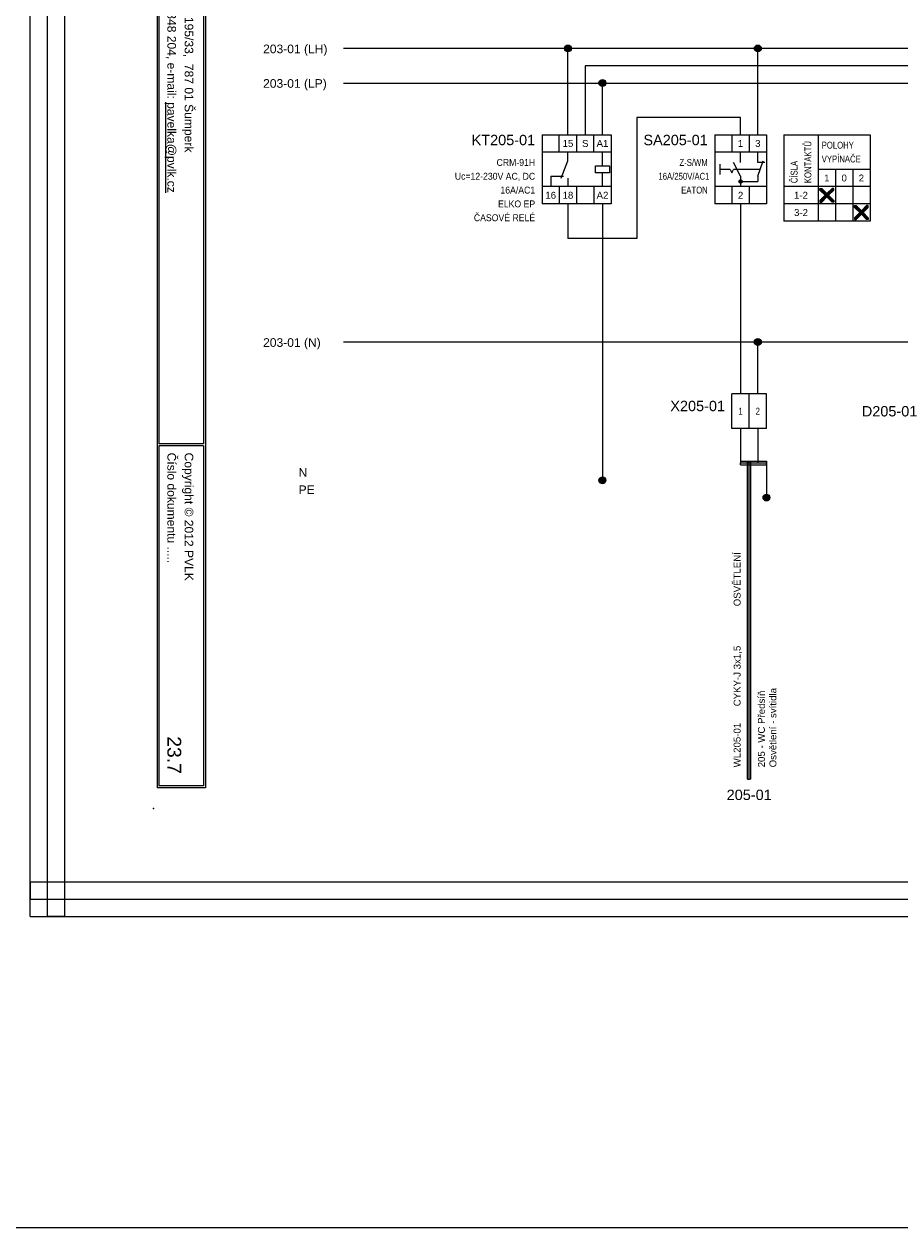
# Model space of a CAD drawing. Extents: x -9495 to -1492, y 3269 to 3834.
# Tile 18 of 44: x -6300 to -6046, y 3269 to 3617. Entities that reach past the tile are written whole.
import ezdxf
from ezdxf.enums import TextEntityAlignment as Align

# ---------------------------------------------------------------- set-up
doc = ezdxf.new("R2010")
doc.units = 0
doc.header["$MEASUREMENT"] = 0
for name, color, linetype in [('1-KRESBA', 7, 'Continuous'), ('__Bílá', 7, 'Continuous'), ('__Rudá 010', 10, 'Continuous'), ('__Svmodrá', 4, 'Continuous'), ('__Vínová 220', 220, 'Continuous'), ('__Zelená', 3, 'Continuous'), ('__Černá 250', 7, 'Continuous')]:
    doc.layers.add(name, color=color, linetype=linetype)
doc.styles.add('Arial', font='arial.ttf')
doc.styles.add('GENERATED_STYLE_1', font='arial.ttf')

# ---------------------------------------------------------------- blocks, each defined once
blk = doc.blocks.new('BLK_Razítko_malé_pro_rozváděče')
at = {"layer": '__Bílá'}
for p, q in [((15, -1), (15, -20)), ((15, -1), (294, -1)), ((15.5, -1.5), (15.5, -19.5)), ((15.5, -1.5), (184.5, -1.5)), ((184.5, -1.5), (184.5, -19.5)), ((185, -1.5), (185, -19.5)), ((185, -1.5), (293.5, -1.5)), ((293.5, -19.5), (293.5, -1.5)), ((294, -20), (294, -1)), ((15, -20), (294, -20)), ((15.5, -19.5), (184.5, -19.5)), ((185, -19.5), (293.5, -19.5)), ((15, -405), (15, -419)), ((15, -405), (294, -405)), ((15.5, -405.5), (15.5, -418.5)), ((15.5, -405.5), (194.5, -405.5)), ((194.5, -405.5), (194.5, -418.5)), ((195, -405.5), (195, -418.5)), ((195, -405.5), (293.5, -405.5)), ((293.5, -405.5), (293.5, -418.5)), ((294, -405), (294, -419)), ((15, -419), (294, -419)), ((15.5, -418.5), (194.5, -418.5)), ((195, -418.5), (293.5, -418.5))]:
    blk.add_line(p, q, dxfattribs=at)
for p in [(0, 0), (300, 0), (0, -420), (300, -420)]:
    blk.add_point(p, dxfattribs=at)
at = {"layer": '__Bílá', "style": 'Arial'}
for s, height, p in [('-', 3, (38, -7)), ('Dokument', 2.5, (187, -7)), ('-', 3, (210.5, -7)), ('SO/PS', 2.5, (17.5, -12)), ('Vypracoval', 2.5, (187, -12)), ('-', 3, (38, -12)), ('-', 3, (210.5, -12)), ('Investor', 2.5, (17.5, -17)), ('-', 3, (38, -17)), ('Datum', 2.5, (187, -17)), ('-', 3, (210.5, -17)), ('PVLK PROJECT s.r.o. , Langrova 195/33,  787 01 Šumperk', 2.5, (17.5, -411)), ('Copyright © 2012 PVLK', 2.5, (197, -411)), ('Telefon: 773 836 685, mobil: 777 848 204, e-mail: %%Upavelka@pvlk.cz', 2.5, (17.5, -416)), ('Číslo dokumentu .....', 2.5, (197, -416))]:
    blk.add_text(s, height=height, dxfattribs=at).set_placement(p)
at = {"layer": '__Vínová 220', "char_height": 2.5, "attachment_point": 7, "style": 'Arial'}
for s, insert in [('715 0908', (17.5, -7)), ('Rozšíření výrobního areálu firmy PLASTKON PRODUCT, S.R.O.', (42.5, -7.75)), ('R2 – Hlavní rozváděč 2NP', (215, -7.75)), ('SO 02 - Novostavba skladovací haly s administrativní budovou', (42.5, -12.75)), ('Miroslav Pavelka', (215, -12.75)), ('Plastkon product, s.r.o., Hlavní 147, Mikulovice 790 84', (42.5, -17.75)), ('06/2016', (215, -17.75))]:
    blk.add_mtext(s, dxfattribs=dict(at, insert=insert))
at = {"layer": '__Vínová 220', "style": 'Arial'}
blk.add_attdef('ČÍSLO', text='', height=4, dxfattribs=at).set_placement((290, -416), align=Align.RIGHT)
blk = doc.blocks.new('CRM-91H')
for p, q in [((-4.26, 10.79), (-4.26, -9.21)), ((-4.26, 10.79), (15.74, 10.79)), ((0.74, 5.79), (0.74, 10.79)), ((5.74, 10.79), (5.74, 5.79)), ((10.74, 5.79), (10.74, 10.79)), ((15.74, 10.79), (15.74, -9.21)), ((15.74, 5.79), (-4.26, 5.79)), ((3.24, 3.29), (3.24, 5.79)), ((13.24, 1.79), (13.24, 5.79)), ((1.24, -1.71), (3.24, 3.29)), ((11.24, -0.21), (11.24, 1.79)), ((11.24, 1.79), (15.24, 1.79)), ((15.24, 1.79), (15.24, -0.21)), ((-1.76, -1.21), (-1.76, -4.21)), ((-1.76, -1.21), (1.92, -1.21)), ((3.24, -1.71), (3.24, -4.21)), ((15.24, -0.21), (11.24, -0.21)), ((13.24, -4.21), (13.24, -0.21)), ((15.74, -4.21), (-4.26, -4.21)), ((0.74, -4.21), (0.74, -9.21)), ((5.74, -4.21), (5.74, -9.21)), ((10.74, -4.21), (10.74, -9.21)), ((15.74, -9.21), (-4.26, -9.21))]:
    blk.add_line(p, q)
at = {"style": 'Arial'}
for s, p in [('15', (3.24, 7.29)), ('S', (8.24, 7.29)), ('A1', (13.24, 7.29)), ('16', (-1.76, -7.71)), ('18', (3.24, -7.71)), ('A2', (13.24, -7.71))]:
    blk.add_text(s, height=2, dxfattribs=at).set_placement(p, align=Align.CENTER)
blk.add_attdef('POPIS', text='', height=3, dxfattribs=at).set_placement((-6.26, 7.79), align=Align.RIGHT)
at = {"style": 'Arial', "width": 0.9}
for tag, p in [('TYP', (-6.26, 1.79)), ('CÍVKA', (-6.26, -2.21)), ('PROUD', (-6.26, -6.21)), ('DOPLŇ1', (-6.26, -10.21)), ('DOPLŇ2', (-6.26, -14.21))]:
    blk.add_attdef(tag, text='', height=2, dxfattribs=at).set_placement(p, align=Align.RIGHT)
blk = doc.blocks.new('V0085A01')
h = blk.add_hatch(color=256)
edge = h.paths.add_edge_path()
edge.add_arc((0, 0), 1, 0, 360)
blk.add_circle((0, 0), 1)
blk = doc.blocks.new('V0109A02')
for p, q in [((0, 0), (0, 10)), ((5, 10), (0, 10)), ((5, 0), (5, 10)), ((10, 10), (5, 10)), ((10, 0), (10, 10)), ((5, 0), (0, 0)), ((10, 0), (5, 0))]:
    blk.add_line(p, q)
at = {"style": 'Arial'}
blk.add_attdef('POPIS', text='', height=3, dxfattribs=at).set_placement((-2, 5), align=Align.RIGHT)
at = {"style": 'Arial', "width": 0.8}
for tag, p in [('S1', (2.5, 5)), ('S2', (7.5, 5))]:
    blk.add_attdef(tag, text='', height=2, dxfattribs=at).set_placement(p, align=Align.MIDDLE)
blk = doc.blocks.new('L0001A01')
h = blk.add_hatch(color=256)
edge = h.paths.add_edge_path()
edge.add_arc((0, 0), 1, 0, 360)
blk.add_circle((0, 0), 1)
blk = doc.blocks.new('V0109A03')
for p, q in [((5, 10), (0, 10)), ((0, 0), (0, 10)), ((10, 10), (5, 10)), ((5, 0), (5, 10)), ((15, 10), (10, 10)), ((10, 0), (10, 10)), ((15, 0), (15, 10)), ((5, 0), (0, 0)), ((10, 0), (5, 0)), ((15, 0), (10, 0))]:
    blk.add_line(p, q)
at = {"style": 'Arial'}
blk.add_attdef('POPIS', text='', height=3, dxfattribs=at).set_placement((-2, 5), align=Align.RIGHT)
at = {"style": 'Arial', "width": 0.8}
for tag, p in [('S1', (2.5, 5)), ('S2', (7.5, 5)), ('S3', (12.5, 5))]:
    blk.add_attdef(tag, text='', height=2, dxfattribs=at).set_placement(p, align=Align.MIDDLE)
blk = doc.blocks.new('feva2774')
h = blk.add_hatch(color=256)
h.paths.add_polyline_path([(5, -3), (5, -3.5), (5.5, -3.5, 0.414214)])
h.paths.add_polyline_path([(5, -3.5), (5, -4, 0.414214), (5.5, -3.5)])
h.paths.add_polyline_path([(5, -4), (5, -3, 0.414214), (4.5, -3.5, 0.414214)])
for points in [[(30, -7), (28.5, -5.5), (28, -5.5), (28, -6), (29.5, -7.5), (28, -9), (28, -9.5), (28.5, -9.5), (30, -8), (31.5, -9.5), (32, -9.5), (32, -9), (30.5, -7.5), (32, -6), (32, -5.5), (31.5, -5.5)], [(40, -12), (38.5, -10.5), (38, -10.5), (38, -11), (39.5, -12.5), (38, -14), (38, -14.5), (38.5, -14.5), (40, -13), (41.5, -14.5), (42, -14.5), (42, -14), (40.5, -12.5), (42, -11), (42, -10.5), (41.5, -10.5)]]:
    blk.add_hatch(color=256).paths.add_polyline_path(points)
for p, q in [((-2.5, 10), (-2.5, -10)), ((-2.5, 10), (12.5, 10)), ((2.5, 10), (2.5, 5)), ((7.5, 10), (7.5, 5)), ((12.5, 10), (12.5, -10)), ((17.5, 10), (17.5, -15)), ((17.5, 10), (42.5, 10)), ((27.5, 10), (27.5, -15)), ((42.5, 10), (42.5, -15)), ((12.5, 5), (-2.5, 5)), ((5, 2), (5, 5)), ((10, 2), (10, 5)), ((-1, 1.5), (-1, -1.5)), ((2, 0), (-1, 0)), ((2, 0), (2.5, -1)), ((2.5, -1), (3, 0)), ((5, -2), (3, 2)), ((10.67, 0), (3, 0)), ((10, -2), (11.5, 2.5)), ((12, 2), (10, 2)), ((42.5, 0), (27.5, 0)), ((32.5, 0), (32.5, -15)), ((37.5, 0), (37.5, -15)), ((5, -2), (5, -5)), ((10, -2), (10, -3.5)), ((12.5, -5), (-2.5, -5)), ((2.5, -5), (2.5, -10)), ((5, -3.5), (10, -3.5)), ((7.5, -5), (7.5, -10)), ((42.5, -5), (17.5, -5)), ((28, -6), (28, -5.5)), ((28, -5.5), (28.5, -5.5)), ((29.5, -7.5), (28, -6)), ((28.5, -5.5), (30, -7)), ((31.5, -5.5), (30, -7)), ((30.5, -7.5), (32, -6)), ((32, -5.5), (31.5, -5.5)), ((32, -6), (32, -5.5)), ((12.5, -10), (-2.5, -10)), ((42.5, -10), (17.5, -10)), ((29.5, -7.5), (28, -9)), ((28, -9), (28, -9.5)), ((28, -9.5), (28.5, -9.5)), ((28.5, -9.5), (30, -8)), ((31.5, -9.5), (30, -8)), ((30.5, -7.5), (32, -9)), ((32, -9.5), (31.5, -9.5)), ((32, -9), (32, -9.5)), ((38, -11), (38, -10.5)), ((38, -10.5), (38.5, -10.5)), ((39.5, -12.5), (38, -11)), ((39.5, -12.5), (38, -14)), ((38.5, -10.5), (40, -12)), ((38.5, -14.5), (40, -13)), ((41.5, -10.5), (40, -12)), ((41.5, -14.5), (40, -13)), ((40.5, -12.5), (42, -11)), ((40.5, -12.5), (42, -14)), ((42, -10.5), (41.5, -10.5)), ((42, -11), (42, -10.5)), ((42.5, -15), (17.5, -15)), ((38, -14), (38, -14.5)), ((38, -14.5), (38.5, -14.5)), ((42, -14.5), (41.5, -14.5)), ((42, -14), (42, -14.5))]:
    blk.add_line(p, q)
blk.add_circle((5, -3.5), 0.5)
at = {"style": 'Arial'}
for s, p in [('1', (5, 6.5)), ('3', (10, 6.5)), ('1', (30, -3.5)), ('0', (35, -3.5)), ('2', (40, -3.5)), ('2', (5, -8.5)), ('1-2', (22.5, -8.5)), ('3-2', (22.5, -13.5))]:
    blk.add_text(s, height=2, dxfattribs=at).set_placement(p, align=Align.CENTER)
at = {"style": 'Arial', "width": 0.8}
for s, p in [('KONTAKTŮ', (25.5, -4)), ('ČÍSLA', (21.5, -4))]:
    blk.add_text(s, height=2, rotation=90, dxfattribs=at).set_placement(p)
for s, p in [('POLOHY', (28.5, 6)), ('VYPÍNAČE', (28.5, 2))]:
    blk.add_text(s, height=2, dxfattribs=at).set_placement(p)
at = {"style": 'Arial'}
blk.add_attdef('POPIS', text='', height=3, dxfattribs=at).set_placement((-4.5, 7), align=Align.RIGHT)
at = {"style": 'Arial', "width": 0.8}
for tag, p in [('TYP', (-4.5, 1)), ('AC1(PROUD)', (-4, -3)), ('DOPLŇ1', (-4.5, -7))]:
    blk.add_attdef(tag, text='', height=2, dxfattribs=at).set_placement(p, align=Align.RIGHT)

msp = doc.modelspace()

# ---------------------------------------------------------------- linework, layer by layer
at = {"layer": '1-KRESBA'}
for p, q in [((-5932.5, 3610), (-6207.5, 3610)), ((-6142.5, 3585), (-6142.5, 3610)), ((-6087.5, 3585), (-6087.5, 3610)), ((-6027.5, 3605), (-6137.5, 3605)), ((-6137.5, 3605), (-6137.5, 3585)), ((-6207.5, 3600), (-5932.5, 3600)), ((-6132.5, 3585), (-6132.5, 3600)), ((-6092.5, 3590), (-6122.5, 3590)), ((-6122.5, 3590), (-6122.5, 3555)), ((-6092.5, 3585), (-6092.5, 3590)), ((-6142.5, 3565), (-6142.5, 3555)), ((-6132.5, 3565), (-6132.5, 3485)), ((-6092.5, 3565), (-6092.5, 3510)), ((-6122.5, 3555), (-6142.5, 3555)), ((-5932.5, 3525), (-6207.5, 3525)), ((-6087.5, 3510), (-6087.5, 3525)), ((-6092.5, 3500), (-6092.5, 3490)), ((-6087.5, 3500), (-6087.5, 3490)), ((-6092.5, 3490.5), (-6092.5, 3490)), ((-6092.5, 3490.5), (-6085, 3490.5)), ((-6092.5, 3489.5), (-6092.5, 3490)), ((-6092.5, 3490), (-6085, 3490)), ((-6092.5, 3489.5), (-6085, 3489.5)), ((-6090.5, 3398.43), (-6090.5, 3490.39)), ((-6090.5, 3490.39), (-6090, 3490.39)), ((-6090, 3398.43), (-6090, 3490.39)), ((-6089.5, 3490.39), (-6090, 3490.39)), ((-6089.5, 3398.43), (-6089.5, 3490.39)), ((-6085, 3490.5), (-6085, 3490)), ((-6085, 3489.5), (-6085, 3490)), ((-6085, 3490), (-6085, 3480)), ((-6090.5, 3398.43), (-6090, 3398.43)), ((-6089.5, 3398.43), (-6090, 3398.43))]:
    msp.add_line(p, q, dxfattribs=at)
at = {"layer": '1-KRESBA', "color": 3}
msp.add_lwpolyline([(-9494.98, 3833.62), (-1491.97, 3833.62), (-1491.97, 3268.56), (-9494.98, 3268.56)], close=True, dxfattribs=at)
at = {"layer": '__Vínová 220', "lineweight": 0}
for p, q in [((-6298.21, 3358.74), (-6298.21, 3724.82)), ((-6293.21, 3358.74), (-6293.21, 3724.82)), ((-6288.21, 3358.74), (-6288.21, 3724.82)), ((-6298.21, 3368.74), (-6298.21, 3363.74)), ((-6298.21, 3368.74), (-5801.8, 3368.74)), ((-6298.21, 3358.74), (-6298.21, 3363.74)), ((-6298.21, 3363.74), (-5801.8, 3363.74)), ((-6298.21, 3358.74), (-5801.8, 3358.74)), ((-6298.21, 3358.74), (-6293.21, 3358.74)), ((-6288.21, 3358.74), (-6293.21, 3358.74))]:
    msp.add_line(p, q, dxfattribs=at)

# ---------------------------------------------------------------- block references
at = {"color": 250, "linetype": 'Continuous'}
for p in [(-6132.5, 3485), (-6085, 3480)]:
    msp.add_blockref('V0085A01', p, dxfattribs=at)
at = {"layer": '1-KRESBA', "rotation": 270}
msp.add_blockref('BLK_Razítko_malé_pro_rozváděče', (-5842.5, 3690), dxfattribs=at).add_auto_attribs({'ČÍSLO': '23.7'})
at = {"layer": '1-KRESBA', "color": 250, "linetype": 'Continuous'}
for p in [(-6142.5, 3610), (-6087.5, 3610), (-6132.5, 3600), (-6087.5, 3525)]:
    msp.add_blockref('L0001A01', p, dxfattribs=at)
at = {"layer": '1-KRESBA'}
msp.add_blockref('CRM-91H', (-6145.73, 3574.21), dxfattribs=at).add_auto_attribs({'POPIS': 'KT205-01', 'TYP': 'CRM-91H', 'CÍVKA': 'Uc=12-230V AC, DC', 'PROUD': '16A/AC1', 'DOPLŇ1': 'ELKO EP', 'DOPLŇ2': 'ČASOVÉ RELÉ'})
at = {"layer": '__Černá 250'}
for name, p, values in [('feva2774', (-6097.5, 3575), {'POPIS': 'SA205-01', 'TYP': 'Z-S/WM', 'AC1(PROUD)': '16A/250V/AC1', 'DOPLŇ1': 'EATON'}), ('V0109A02', (-6095, 3500), {'POPIS': 'X205-01', 'S1': '1', 'S2': '2'})]:
    msp.add_blockref(name, p, dxfattribs=at).add_auto_attribs(values)
ref = msp.add_blockref('V0109A03', (-6040, 3500), dxfattribs=at)
ref.add_attrib('POPIS', 'D205-01', dxfattribs={"layer": '0', "height": 3, "style": 'Arial'}).set_placement((-6041.31, 3503.48), align=Align.RIGHT)
ref.add_attrib('S1', '1', dxfattribs={"layer": '0', "height": 2, "style": 'Arial', "width": 0.8}).set_placement((-6037.5, 3505), align=Align.MIDDLE)
ref.add_attrib('S2', '2', dxfattribs={"layer": '0', "height": 2, "style": 'Arial', "width": 0.8}).set_placement((-6032.5, 3505), align=Align.MIDDLE)
ref.add_attrib('S3', '3', dxfattribs={"layer": '0', "height": 2, "style": 'Arial', "width": 0.8}).set_placement((-6027.5, 3505), align=Align.MIDDLE)

# ---------------------------------------------------------------- texts
at = {"layer": '1-KRESBA', "style": 'Arial'}
for s, p in [('203-01 (LH)', (-6230.78, 3608.62)), ('203-01 (LP)', (-6230.78, 3598.62)), ('203-01 (N)', (-6230.78, 3523.62))]:
    msp.add_text(s, height=2.5, dxfattribs=at).set_placement(p)
at = {"layer": '__Rudá 010', "style": 'Arial'}
for s, p in [('OSVĚTLENÍ', (-6092.5, 3448.52)), ('CYKY-J 3x1,5', (-6092.5, 3419.56)), ('WL205-01', (-6092.5, 3401.89))]:
    msp.add_text(s, height=2, rotation=90, dxfattribs=at).set_placement(p)
at = {"layer": '__Rudá 010', "style": 'GENERATED_STYLE_1'}
msp.add_text('205-01', height=3, dxfattribs=at).set_placement((-6090, 3392.43), align=Align.CENTER)
at = {"layer": '__Rudá 010', "insert": (-6087.46, 3401.89), "char_height": 2, "width": 62.8406, "attachment_point": 1, "rotation": 90, "style": 'Arial'}
msp.add_mtext('205 - WC Předsíň\\POsvětlení - svítidla', dxfattribs=at)
at = {"layer": '__Svmodrá', "linetype": 'Continuous', "style": 'Arial'}
msp.add_text('N', height=2.5, dxfattribs=at).set_placement((-6220.5, 3486))
msp.add_text('N', height=2.5, dxfattribs=at).set_placement((-6220.5, 3486))
at = {"layer": '__Zelená', "linetype": 'Continuous', "style": 'Arial'}
msp.add_text('PE', height=2.5, dxfattribs=at).set_placement((-6220.5, 3481))
msp.add_text('PE', height=2.5, dxfattribs=at).set_placement((-6220.5, 3481))

doc.saveas('drawing.dxf')
